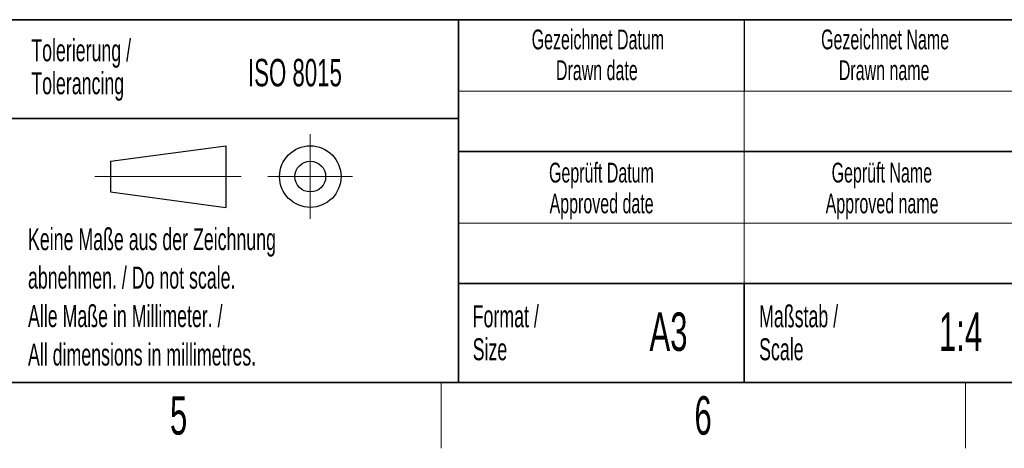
# Model space of a CAD drawing. Header units: millimetres. Extents: x 5 to 418, y 2 to 292.
# Tile 20 of 46: x 226 to 316, y 6 to 45. Entities that reach past the tile are written whole.
import ezdxf

# ---------------------------------------------------------------- set-up
doc = ezdxf.new("R2010")
doc.units = ezdxf.units.MM
doc.layers.add('SLD-0', color=7, linetype='Continuous')
doc.styles.add('SLDTEXTSTYLE0', font='TXT', dxfattribs={"width": 0.605})

msp = doc.modelspace()

# ---------------------------------------------------------------- linework, layer by layer
at = {"layer": 'SLD-0', "lineweight": 35}
for p, q in [((225.6167, 45), (266.3305, 45)), ((266.3305, 12), (266.3305, 45)), ((266.3305, 45), (266.3305, 12)), ((318, 45), (266.3305, 45)), ((225.6167, 36), (266.3305, 36)), ((266.3305, 33), (318, 33)), ((266.3305, 21), (318, 21)), ((292.3305, 21), (292.3305, 12)), ((26, 12), (408, 12)), ((225.6167, 12), (266.3305, 12)), ((266.3305, 12), (318, 12))]:
    msp.add_line(p, q, dxfattribs=at)
at = {"layer": 'SLD-0'}
msp.add_line((292.3305, 45), (292.3305, 38.5), dxfattribs=at)
at = {"layer": 'SLD-0', "lineweight": 18}
for p, q in [((266.3305, 38.5), (318, 38.5)), ((292.3305, 38.5), (292.3305, 33)), ((252.8396, 34.5746), (252.8396, 26.8746)), ((292.3305, 33), (292.3305, 26.5)), ((233.2396, 30.7246), (246.5396, 30.7246)), ((248.9896, 30.7246), (256.6896, 30.7246)), ((266.3305, 26.5), (318, 26.5)), ((292.3305, 26.5), (292.3305, 21)), ((264.75, 6), (264.75, 12)), ((312.5, 6), (312.5, 12))]:
    msp.add_line(p, q, dxfattribs=at)
at = {"layer": 'SLD-0', "lineweight": 25}
for p, q in [((234.6396, 32.1246), (245.1396, 33.5246)), ((245.1396, 33.5246), (245.1396, 27.9246)), ((234.6396, 32.1246), (234.6396, 29.3246)), ((234.6396, 29.3246), (245.1396, 27.9246))]:
    msp.add_line(p, q, dxfattribs=at)
for radius in [2.8, 1.4]:
    msp.add_circle((252.8396, 30.7246), radius, dxfattribs=at)

# ---------------------------------------------------------------- texts
at = {"layer": 'SLD-0', "style": 'SLDTEXTSTYLE0'}
for s, insert, char_height, attachment_point in [('Gezeichnet Datum', (279.0254, 44.1039), 1.8, 2), ('Gezeichnet Name', (305.1708, 44.1039), 1.8, 2), ('Tolerierung /', (227.4391, 43.2172), 2, 1), ('ISO 8015', (247.1716, 41.4342), 2.5, 1), ('Drawn date', (278.9303, 41.3039), 1.8, 2), ('Drawn name', (305.0871, 41.3039), 1.8, 2), ('Tolerancing', (227.4391, 40.2172), 2, 1), ('Geprüft Datum', (279.3494, 31.9851), 1.8, 2), ('Geprüft Name', (304.8762, 31.9851), 1.8, 2), ('Approved date', (279.362, 29.1851), 1.8, 2), ('Approved name', (304.9003, 29.1851), 1.8, 2), ('Keine Maße aus der Zeichnung', (227.1404, 26.0307), 2, 1), ('abnehmen. / Do not scale.', (227.1404, 22.5307), 2, 1), ('Alle Maße in Millimeter. /', (227.1404, 19.0307), 2, 1), ('Format /', (267.6251, 19.0116), 2, 1), ('Maßstab /', (293.7029, 19.0116), 2, 1), ('A3', (285.4515, 18.3609), 3.5, 2), ('1:4', (312.0403, 18.3609), 3.5, 2), ('Scale', (293.7029, 16.0116), 2, 1), ('All dimensions in millimetres.', (227.1404, 15.5307), 2, 1), ('Size', (267.6251, 16.0116), 2, 1), ('6', (288.6027, 10.743), 3.5, 2), ('5', (240.8527, 10.743), 3.5, 2)]:
    msp.add_mtext(s, dxfattribs=dict(at, insert=insert, char_height=char_height, attachment_point=attachment_point))

doc.saveas('drawing.dxf')
